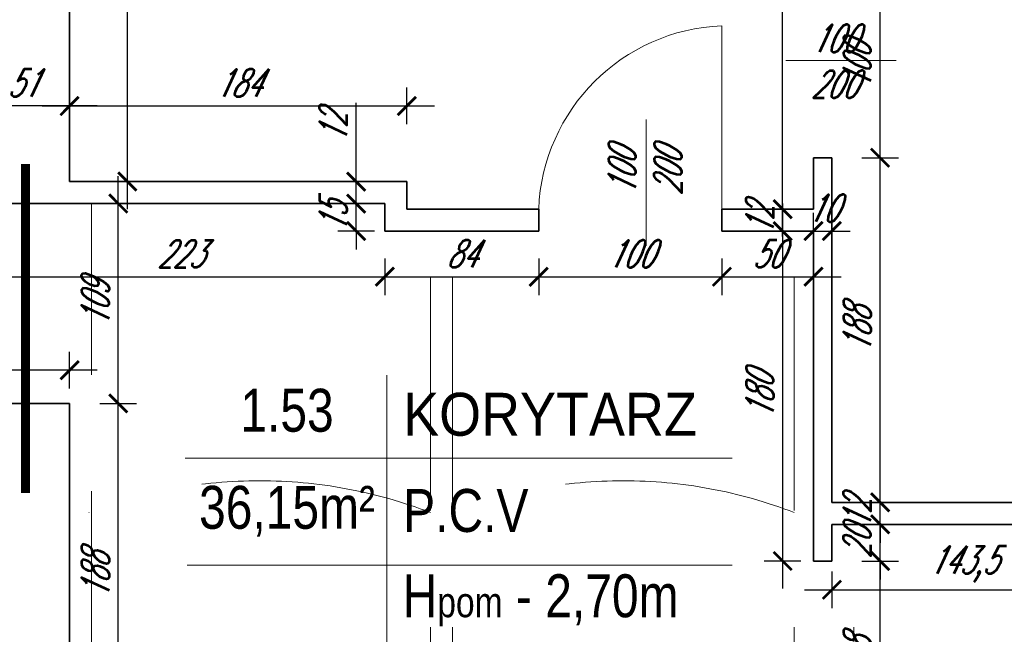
# Model space of a CAD drawing. Header units: millimetres. Extents: x 402 to 79005, y -7782 to 89952.
# Tile 169 of 256: x 24149 to 24686, y 31723 to 32058. Entities that reach past the tile are written whole.
import ezdxf

# ---------------------------------------------------------------- set-up
doc = ezdxf.new("R2010")
doc.units = ezdxf.units.MM
doc.header["$LTSCALE"] = 10
doc.linetypes.add('ACAD_ISO12W100', pattern=[21, 12, -3, 0, -3, 0, -3])
doc.linetypes.add('DASHED', pattern=[19.05, 12.7, -6.35])
doc.layers.get('0').update_dxf_attribs({"lineweight": 0})
doc.layers.get('Defpoints').update_dxf_attribs({"color": 253})
for name, color, linetype, lineweight in [('01 parter - ściany', 253, 'Continuous', 35), ('03_drzwi', 253, 'Continuous', 15), ('04-2_nad', 253, 'DASHED', 5), ('05-01_wymiary', 253, 'Continuous', 5), ('05-03_opis', 253, 'Continuous', 5), ('wymiar', 253, 'Continuous', 5)]:
    doc.layers.add(name, color=color, linetype=linetype, lineweight=lineweight)
doc.styles.add('ariel', font='ARIAL.TTF', dxfattribs={"width": 0.8})
doc.styles.add('ariel_wym', font='simplex.shx', dxfattribs={"width": 0.65, "oblique": 25})
doc.dimstyles.new('ariel 50 wnętrze', dxfattribs={"dimtxt": 15, "dimasz": 10, "dimexe": 10, "dimexo": 0, "dimgap": 5, "dimtad": 1, "dimdec": 1, "dimrnd": 0.5, "dimtxsty": 'ariel_wym', "dimblk": 'ARCHTICK', "dimcen": 2.5, "dimdle": 15, "dimazin": 0, "dimtfac": 1, "dimtdec": 1, "dimtix": 1, "dimtmove": 0, "dimatfit": 3, "dimldrblk": 'DOT', "dimfxl": 0, "dimarcsym": 0})

# ---------------------------------------------------------------- blocks, each defined once
blk = doc.blocks.new('_ArchTick')
at = {"color": 0, "linetype": 'ByBlock', "const_width": 0.15}
blk.add_lwpolyline([(-0.5, -0.5), (0.5, 0.5)], dxfattribs=at)
blk = doc.blocks.new('*D1293')
at = {"layer": '05-01_wymiary', "color": 0, "lineweight": -2}
for p, q in [((24094.68, 31795.5), (24094.68, 31863.5)), ((24104.68, 31848.5), (24084.68, 31848.5)), ((24104.68, 31810.5), (24084.68, 31810.5))]:
    blk.add_line(p, q, dxfattribs=at)
at = {"layer": 'Defpoints', "color": 0}
for p in [(24094.68, 31848.5), (24175.83, 31848.5), (24124.83, 31810.5)]:
    blk.add_point(p, dxfattribs=at)
at = {"layer": '05-01_wymiary', "color": 0, "lineweight": -2, "xscale": 10, "yscale": 10, "zscale": 10}
for p, rotation in [((24094.68, 31848.5), 90), ((24094.68, 31810.5), 270)]:
    blk.add_blockref('_ArchTick', p, dxfattribs=dict(at, rotation=rotation))
at = {"layer": '05-01_wymiary', "color": 0, "insert": (24082.18, 31829.5), "char_height": 15, "attachment_point": 5, "rotation": 90, "style": 'ariel_wym'}
blk.add_mtext('38', dxfattribs=at)
blk = doc.blocks.new('_Dot')
at = {"color": 0, "linetype": 'ByBlock', "lineweight": -2}
blk.add_line((-0.5, 0), (-1, 0), dxfattribs=at)
at = {"color": 0, "linetype": 'ByBlock', "const_width": 0.5}
blk.add_lwpolyline([(-0.25, 0, 1), (0.25, 0, 1)], format="xyb", close=True, dxfattribs=at)
blk = doc.blocks.new('*D1297')
at = {"layer": '05-01_wymiary', "color": 0, "lineweight": -2}
for p, q in [((24202.39, 31645.5), (24202.39, 31863.5)), ((24192.39, 31848.5), (24212.39, 31848.5)), ((24192.39, 31660.5), (24212.39, 31660.5))]:
    blk.add_line(p, q, dxfattribs=at)
at = {"layer": 'Defpoints', "color": 0}
for p in [(24175.83, 31848.5), (24202.39, 31848.5), (24175.83, 31660.5)]:
    blk.add_point(p, dxfattribs=at)
at = {"layer": '05-01_wymiary', "color": 0, "lineweight": -2, "xscale": 10, "yscale": 10, "zscale": 10}
for p, rotation in [((24202.39, 31848.5), 90), ((24202.39, 31660.5), 270)]:
    blk.add_blockref('_ArchTick', p, dxfattribs=dict(at, rotation=rotation))
at = {"layer": '05-01_wymiary', "color": 0, "insert": (24189.89, 31754.5), "char_height": 15, "attachment_point": 5, "rotation": 90, "style": 'ariel_wym'}
blk.add_mtext('188', dxfattribs=at)
blk = doc.blocks.new('*D1298')
at = {"layer": '05-01_wymiary', "color": 0, "lineweight": -2}
for p, q in [((24202.39, 31833.5), (24202.39, 31972.5)), ((24192.39, 31957.5), (24212.39, 31957.5)), ((24192.39, 31848.5), (24212.39, 31848.5))]:
    blk.add_line(p, q, dxfattribs=at)
at = {"layer": 'Defpoints', "color": 0}
for p in [(24175.83, 31957.5), (24202.39, 31957.5), (24175.83, 31848.5)]:
    blk.add_point(p, dxfattribs=at)
at = {"layer": '05-01_wymiary', "color": 0, "lineweight": -2, "xscale": 10, "yscale": 10, "zscale": 10}
for p, rotation in [((24202.39, 31957.5), 90), ((24202.39, 31848.5), 270)]:
    blk.add_blockref('_ArchTick', p, dxfattribs=dict(at, rotation=rotation))
at = {"layer": '05-01_wymiary', "color": 0, "insert": (24189.89, 31903), "char_height": 15, "attachment_point": 5, "rotation": 90, "style": 'ariel_wym'}
blk.add_mtext('109', dxfattribs=at)
blk = doc.blocks.new('*D1302')
at = {"layer": '05-01_wymiary', "color": 0, "lineweight": -2}
for p, q in [((24618.17, 31639.5), (24618.17, 31777.5)), ((24608.17, 31762.5), (24628.17, 31762.5)), ((24608.17, 31654.5), (24628.17, 31654.5))]:
    blk.add_line(p, q, dxfattribs=at)
at = {"layer": 'Defpoints', "color": 0}
for p in [(24591.83, 31762.5), (24618.17, 31762.5), (24591.83, 31654.5)]:
    blk.add_point(p, dxfattribs=at)
at = {"layer": '05-01_wymiary', "color": 0, "lineweight": -2, "xscale": 10, "yscale": 10, "zscale": 10}
for p, rotation in [((24618.17, 31762.5), 90), ((24618.17, 31654.5), 270)]:
    blk.add_blockref('_ArchTick', p, dxfattribs=dict(at, rotation=rotation))
at = {"layer": '05-01_wymiary', "color": 0, "insert": (24605.67, 31708.5), "char_height": 15, "attachment_point": 5, "rotation": 90, "style": 'ariel_wym'}
blk.add_mtext('108', dxfattribs=at)
blk = doc.blocks.new('*D1303')
at = {"layer": '05-01_wymiary', "color": 0, "lineweight": -2}
for p, q in [((24618.17, 31782.5), (24618.17, 31792.5)), ((24608.17, 31782.5), (24628.17, 31782.5)), ((24618.17, 31762.5), (24618.17, 31782.5)), ((24608.17, 31762.5), (24628.17, 31762.5)), ((24618.17, 31762.5), (24618.17, 31752.5))]:
    blk.add_line(p, q, dxfattribs=at)
at = {"layer": 'Defpoints', "color": 0}
for p in [(24591.83, 31782.5), (24618.17, 31782.5), (24591.83, 31762.5)]:
    blk.add_point(p, dxfattribs=at)
at = {"layer": '05-01_wymiary', "color": 0, "lineweight": -2, "xscale": 10, "yscale": 10, "zscale": 10}
for p, rotation in [((24618.17, 31782.5), 270), ((24618.17, 31762.5), 90)]:
    blk.add_blockref('_ArchTick', p, dxfattribs=dict(at, rotation=rotation))
at = {"layer": '05-01_wymiary', "color": 0, "insert": (24605.67, 31772.5), "char_height": 15, "attachment_point": 5, "rotation": 90, "style": 'ariel_wym'}
blk.add_mtext('20', dxfattribs=at)
blk = doc.blocks.new('*D1304')
at = {"layer": '05-01_wymiary', "color": 0, "lineweight": -2}
for p, q in [((24618.17, 31794.5), (24618.17, 31804.5)), ((24608.17, 31794.5), (24628.17, 31794.5)), ((24618.17, 31782.5), (24618.17, 31794.5)), ((24608.17, 31782.5), (24628.17, 31782.5)), ((24618.17, 31782.5), (24618.17, 31772.5))]:
    blk.add_line(p, q, dxfattribs=at)
at = {"layer": 'Defpoints', "color": 0}
for p in [(24591.83, 31794.5), (24618.17, 31794.5), (24591.83, 31782.5)]:
    blk.add_point(p, dxfattribs=at)
at = {"layer": '05-01_wymiary', "color": 0, "lineweight": -2, "xscale": 10, "yscale": 10, "zscale": 10}
for p, rotation in [((24618.17, 31794.5), 270), ((24618.17, 31782.5), 90)]:
    blk.add_blockref('_ArchTick', p, dxfattribs=dict(at, rotation=rotation))
at = {"layer": '05-01_wymiary', "color": 0, "insert": (24605.67, 31788.5), "char_height": 15, "attachment_point": 5, "rotation": 90, "style": 'ariel_wym'}
blk.add_mtext('12', dxfattribs=at)
blk = doc.blocks.new('*D1305')
at = {"layer": '05-01_wymiary', "color": 0, "lineweight": -2}
for p, q in [((24618.17, 31779.5), (24618.17, 31997.5)), ((24608.17, 31982.5), (24628.17, 31982.5)), ((24608.17, 31794.5), (24628.17, 31794.5))]:
    blk.add_line(p, q, dxfattribs=at)
at = {"layer": 'Defpoints', "color": 0}
for p in [(24591.83, 31982.5), (24618.17, 31982.5), (24591.83, 31794.5)]:
    blk.add_point(p, dxfattribs=at)
at = {"layer": '05-01_wymiary', "color": 0, "lineweight": -2, "xscale": 10, "yscale": 10, "zscale": 10}
for p, rotation in [((24618.17, 31982.5), 90), ((24618.17, 31794.5), 270)]:
    blk.add_blockref('_ArchTick', p, dxfattribs=dict(at, rotation=rotation))
at = {"layer": '05-01_wymiary', "color": 0, "insert": (24605.67, 31888.5), "char_height": 15, "attachment_point": 5, "rotation": 90, "style": 'ariel_wym'}
blk.add_mtext('188', dxfattribs=at)
blk = doc.blocks.new('*D1306')
at = {"layer": '05-01_wymiary', "color": 0, "lineweight": -2}
for p, q in [((24618.17, 31967.5), (24618.17, 32097.5)), ((24608.17, 32082.5), (24628.17, 32082.5)), ((24608.17, 31982.5), (24628.17, 31982.5))]:
    blk.add_line(p, q, dxfattribs=at)
at = {"layer": 'Defpoints', "color": 0}
for p in [(24591.83, 32082.5), (24618.17, 32082.5), (24591.83, 31982.5)]:
    blk.add_point(p, dxfattribs=at)
at = {"layer": '05-01_wymiary', "color": 0, "lineweight": -2, "xscale": 10, "yscale": 10, "zscale": 10}
for p, rotation in [((24618.17, 32082.5), 90), ((24618.17, 31982.5), 270)]:
    blk.add_blockref('_ArchTick', p, dxfattribs=dict(at, rotation=rotation))
at = {"layer": '05-01_wymiary', "color": 0, "insert": (24605.67, 32032.5), "char_height": 15, "attachment_point": 5, "rotation": 90, "style": 'ariel_wym'}
blk.add_mtext('100', dxfattribs=at)
blk = doc.blocks.new('*D1308')
at = {"layer": '05-01_wymiary', "color": 0, "lineweight": -2}
for p, q in [((24591.83, 31756.8), (24591.83, 31736.8)), ((24735.13, 31756.8), (24735.13, 31736.8)), ((24576.83, 31746.8), (24750.13, 31746.8))]:
    blk.add_line(p, q, dxfattribs=at)
at = {"layer": 'Defpoints', "color": 0}
for p in [(24591.83, 31782.5), (24735.13, 31782.5), (24735.13, 31746.8)]:
    blk.add_point(p, dxfattribs=at)
at = {"layer": '05-01_wymiary', "color": 0, "lineweight": -2, "xscale": 10, "yscale": 10, "zscale": 10, "rotation": 180}
blk.add_blockref('_ArchTick', (24591.83, 31746.8), dxfattribs=at)
at = {"layer": '05-01_wymiary', "color": 0, "lineweight": -2, "xscale": 10, "yscale": 10, "zscale": 10}
blk.add_blockref('_ArchTick', (24735.13, 31746.8), dxfattribs=at)
at = {"layer": '05-01_wymiary', "color": 0, "insert": (24663.48, 31760.73), "char_height": 15, "attachment_point": 5, "style": 'ariel_wym'}
blk.add_mtext('143,5', dxfattribs=at)
blk = doc.blocks.new('*D1339')
at = {"layer": '05-01_wymiary', "color": 0, "lineweight": -2}
for p, q in [((24124.83, 31927.58), (24124.83, 31907.58)), ((24347.83, 31927.58), (24347.83, 31907.58)), ((24109.83, 31917.58), (24362.83, 31917.58))]:
    blk.add_line(p, q, dxfattribs=at)
at = {"layer": 'Defpoints', "color": 0}
for p in [(24124.83, 31957.5), (24347.83, 31957.5), (24347.83, 31917.58)]:
    blk.add_point(p, dxfattribs=at)
at = {"layer": '05-01_wymiary', "color": 0, "lineweight": -2, "xscale": 10, "yscale": 10, "zscale": 10, "rotation": 180}
blk.add_blockref('_ArchTick', (24124.83, 31917.58), dxfattribs=at)
at = {"layer": '05-01_wymiary', "color": 0, "lineweight": -2, "xscale": 10, "yscale": 10, "zscale": 10}
blk.add_blockref('_ArchTick', (24347.83, 31917.58), dxfattribs=at)
at = {"layer": '05-01_wymiary', "color": 0, "insert": (24236.33, 31930.08), "char_height": 15, "attachment_point": 5, "style": 'ariel_wym'}
blk.add_mtext('223', dxfattribs=at)
blk = doc.blocks.new('*D1340')
at = {"layer": '05-01_wymiary', "color": 0, "lineweight": -2}
for p, q in [((24347.83, 31927.58), (24347.83, 31907.58)), ((24431.83, 31927.58), (24431.83, 31907.58)), ((24332.83, 31917.58), (24446.83, 31917.58))]:
    blk.add_line(p, q, dxfattribs=at)
at = {"layer": 'Defpoints', "color": 0}
for p in [(24347.83, 31957.5), (24431.83, 31942.5), (24431.83, 31917.58)]:
    blk.add_point(p, dxfattribs=at)
at = {"layer": '05-01_wymiary', "color": 0, "lineweight": -2, "xscale": 10, "yscale": 10, "zscale": 10, "rotation": 180}
blk.add_blockref('_ArchTick', (24347.83, 31917.58), dxfattribs=at)
at = {"layer": '05-01_wymiary', "color": 0, "lineweight": -2, "xscale": 10, "yscale": 10, "zscale": 10}
blk.add_blockref('_ArchTick', (24431.83, 31917.58), dxfattribs=at)
at = {"layer": '05-01_wymiary', "color": 0, "insert": (24389.83, 31930.08), "char_height": 15, "attachment_point": 5, "style": 'ariel_wym'}
blk.add_mtext('84', dxfattribs=at)
blk = doc.blocks.new('*D1341')
at = {"layer": '05-01_wymiary', "color": 0, "lineweight": -2}
for p, q in [((24431.83, 31927.58), (24431.83, 31907.58)), ((24531.83, 31927.58), (24531.83, 31907.58)), ((24416.83, 31917.58), (24546.83, 31917.58))]:
    blk.add_line(p, q, dxfattribs=at)
at = {"layer": 'Defpoints', "color": 0}
for p in [(24431.83, 31942.5), (24531.83, 31942.5), (24531.83, 31917.58)]:
    blk.add_point(p, dxfattribs=at)
at = {"layer": '05-01_wymiary', "color": 0, "lineweight": -2, "xscale": 10, "yscale": 10, "zscale": 10, "rotation": 180}
blk.add_blockref('_ArchTick', (24431.83, 31917.58), dxfattribs=at)
at = {"layer": '05-01_wymiary', "color": 0, "lineweight": -2, "xscale": 10, "yscale": 10, "zscale": 10}
blk.add_blockref('_ArchTick', (24531.83, 31917.58), dxfattribs=at)
at = {"layer": '05-01_wymiary', "color": 0, "insert": (24481.83, 31930.08), "char_height": 15, "attachment_point": 5, "style": 'ariel_wym'}
blk.add_mtext('100', dxfattribs=at)
blk = doc.blocks.new('*D1342')
at = {"layer": '05-01_wymiary', "color": 0, "lineweight": -2}
for p, q in [((24531.83, 31927.58), (24531.83, 31907.58)), ((24581.83, 31927.58), (24581.83, 31907.58)), ((24516.83, 31917.58), (24596.83, 31917.58))]:
    blk.add_line(p, q, dxfattribs=at)
at = {"layer": 'Defpoints', "color": 0}
for p in [(24531.83, 31942.5), (24581.83, 31942.5), (24581.83, 31917.58)]:
    blk.add_point(p, dxfattribs=at)
at = {"layer": '05-01_wymiary', "color": 0, "lineweight": -2, "xscale": 10, "yscale": 10, "zscale": 10, "rotation": 180}
blk.add_blockref('_ArchTick', (24531.83, 31917.58), dxfattribs=at)
at = {"layer": '05-01_wymiary', "color": 0, "lineweight": -2, "xscale": 10, "yscale": 10, "zscale": 10}
blk.add_blockref('_ArchTick', (24581.83, 31917.58), dxfattribs=at)
at = {"layer": '05-01_wymiary', "color": 0, "insert": (24556.83, 31930.08), "char_height": 15, "attachment_point": 5, "style": 'ariel_wym'}
blk.add_mtext('50', dxfattribs=at)
blk = doc.blocks.new('*D1343')
at = {"layer": '05-01_wymiary', "color": 0, "lineweight": -2}
for p, q in [((24581.83, 31942.5), (24581.83, 31952.5)), ((24591.83, 31942.5), (24591.83, 31952.5)), ((24581.83, 31942.5), (24571.83, 31942.5)), ((24581.83, 31942.5), (24591.83, 31942.5)), ((24591.83, 31942.5), (24601.83, 31942.5))]:
    blk.add_line(p, q, dxfattribs=at)
at = {"layer": 'Defpoints', "color": 0}
for p in [(24581.83, 31942.5), (24591.83, 31942.5), (24591.83, 31942.5)]:
    blk.add_point(p, dxfattribs=at)
at = {"layer": '05-01_wymiary', "color": 0, "lineweight": -2, "xscale": 10, "yscale": 10, "zscale": 10}
blk.add_blockref('_ArchTick', (24581.83, 31942.5), dxfattribs=at)
at = {"layer": '05-01_wymiary', "color": 0, "lineweight": -2, "xscale": 10, "yscale": 10, "zscale": 10, "rotation": 180}
blk.add_blockref('_ArchTick', (24591.83, 31942.5), dxfattribs=at)
at = {"layer": '05-01_wymiary', "color": 0, "insert": (24586.83, 31955), "char_height": 15, "attachment_point": 5, "style": 'ariel_wym'}
blk.add_mtext('10', dxfattribs=at)
blk = doc.blocks.new('*D1344')
at = {"layer": '05-01_wymiary', "color": 0, "lineweight": -2}
for p, q in [((24564.98, 31957.5), (24564.98, 31747.5)), ((24574.98, 31942.5), (24554.98, 31942.5)), ((24574.98, 31762.5), (24554.98, 31762.5))]:
    blk.add_line(p, q, dxfattribs=at)
at = {"layer": 'Defpoints', "color": 0}
for p in [(24581.83, 31942.5), (24564.98, 31762.5), (24581.83, 31762.5)]:
    blk.add_point(p, dxfattribs=at)
at = {"layer": '05-01_wymiary', "color": 0, "lineweight": -2, "xscale": 10, "yscale": 10, "zscale": 10}
for p, rotation in [((24564.98, 31942.5), 90), ((24564.98, 31762.5), 270)]:
    blk.add_blockref('_ArchTick', p, dxfattribs=dict(at, rotation=rotation))
at = {"layer": '05-01_wymiary', "color": 0, "insert": (24552.48, 31852.5), "char_height": 15, "attachment_point": 5, "rotation": 90, "style": 'ariel_wym'}
blk.add_mtext('180', dxfattribs=at)
blk = doc.blocks.new('*D1345')
at = {"layer": '05-01_wymiary', "color": 0, "lineweight": -2}
for p, q in [((24564.98, 31954.5), (24564.98, 31964.5)), ((24574.98, 31954.5), (24554.98, 31954.5)), ((24564.98, 31942.5), (24564.98, 31954.5)), ((24574.98, 31942.5), (24554.98, 31942.5)), ((24564.98, 31942.5), (24564.98, 31932.5))]:
    blk.add_line(p, q, dxfattribs=at)
at = {"layer": 'Defpoints', "color": 0}
for p in [(24564.98, 31954.5), (24581.83, 31954.5), (24581.83, 31942.5)]:
    blk.add_point(p, dxfattribs=at)
at = {"layer": '05-01_wymiary', "color": 0, "lineweight": -2, "xscale": 10, "yscale": 10, "zscale": 10}
for p, rotation in [((24564.98, 31954.5), 270), ((24564.98, 31942.5), 90)]:
    blk.add_blockref('_ArchTick', p, dxfattribs=dict(at, rotation=rotation))
at = {"layer": '05-01_wymiary', "color": 0, "insert": (24552.48, 31948.5), "char_height": 15, "attachment_point": 5, "rotation": 90, "style": 'ariel_wym'}
blk.add_mtext('12', dxfattribs=at)
blk = doc.blocks.new('*D1346')
at = {"layer": '05-01_wymiary', "color": 0, "lineweight": -2}
for p, q in [((24564.98, 31939.5), (24564.98, 32359.5)), ((24574.98, 32344.5), (24554.98, 32344.5)), ((24574.98, 31954.5), (24554.98, 31954.5))]:
    blk.add_line(p, q, dxfattribs=at)
at = {"layer": 'Defpoints', "color": 0}
for p in [(24564.98, 32344.5), (24581.83, 32344.5), (24581.83, 31954.5)]:
    blk.add_point(p, dxfattribs=at)
at = {"layer": '05-01_wymiary', "color": 0, "lineweight": -2, "xscale": 10, "yscale": 10, "zscale": 10}
for p, rotation in [((24564.98, 32344.5), 90), ((24564.98, 31954.5), 270)]:
    blk.add_blockref('_ArchTick', p, dxfattribs=dict(at, rotation=rotation))
at = {"layer": '05-01_wymiary', "color": 0, "insert": (24552.48, 32149.5), "char_height": 15, "attachment_point": 5, "rotation": 90, "style": 'ariel_wym'}
blk.add_mtext('390', dxfattribs=at)
blk = doc.blocks.new('*D1351')
at = {"layer": '05-01_wymiary', "color": 0, "lineweight": -2}
for p, q in [((24124.83, 31972.5), (24124.83, 31982.5)), ((24134.83, 31972.5), (24114.83, 31972.5)), ((24124.83, 31972.5), (24124.83, 31957.5)), ((24134.83, 31957.5), (24114.83, 31957.5)), ((24124.83, 31957.5), (24124.83, 31947.5))]:
    blk.add_line(p, q, dxfattribs=at)
at = {"layer": 'Defpoints', "color": 0}
for p in [(24145.02, 31972.5), (24124.83, 31957.5), (24168.08, 31957.5)]:
    blk.add_point(p, dxfattribs=at)
at = {"layer": '05-01_wymiary', "color": 0, "lineweight": -2, "xscale": 10, "yscale": 10, "zscale": 10}
for p, rotation in [((24124.83, 31972.5), 270), ((24124.83, 31957.5), 90)]:
    blk.add_blockref('_ArchTick', p, dxfattribs=dict(at, rotation=rotation))
at = {"layer": '05-01_wymiary', "color": 0, "insert": (24112.33, 31965), "char_height": 15, "attachment_point": 5, "rotation": 90, "style": 'ariel_wym'}
blk.add_mtext('15', dxfattribs=at)
blk = doc.blocks.new('*D1353')
at = {"layer": '05-01_wymiary', "color": 0, "lineweight": -2}
for p, q in [((24332.21, 31957.5), (24332.21, 31967.5)), ((24342.21, 31957.5), (24322.21, 31957.5)), ((24332.21, 31942.5), (24332.21, 31957.5)), ((24342.21, 31942.5), (24322.21, 31942.5)), ((24332.21, 31942.5), (24332.21, 31932.5))]:
    blk.add_line(p, q, dxfattribs=at)
at = {"layer": 'Defpoints', "color": 0}
for p in [(24332.21, 31957.5), (24347.83, 31957.5), (24347.83, 31942.5)]:
    blk.add_point(p, dxfattribs=at)
at = {"layer": '05-01_wymiary', "color": 0, "lineweight": -2, "xscale": 10, "yscale": 10, "zscale": 10}
for p, rotation in [((24332.21, 31957.5), 270), ((24332.21, 31942.5), 90)]:
    blk.add_blockref('_ArchTick', p, dxfattribs=dict(at, rotation=rotation))
at = {"layer": '05-01_wymiary', "color": 0, "insert": (24319.71, 31950), "char_height": 15, "attachment_point": 5, "rotation": 90, "style": 'ariel_wym'}
blk.add_mtext('15', dxfattribs=at)
blk = doc.blocks.new('*D1354')
at = {"layer": '05-01_wymiary', "color": 0, "lineweight": -2}
for p, q in [((24332.21, 31969.5), (24332.21, 32012.52)), ((24332.21, 31942.5), (24332.21, 31984.5)), ((24342.21, 31969.5), (24322.21, 31969.5)), ((24342.21, 31957.5), (24322.21, 31957.5))]:
    blk.add_line(p, q, dxfattribs=at)
at = {"layer": 'Defpoints', "color": 0}
for p in [(24332.21, 31969.5), (24359.93, 31969.5), (24347.83, 31957.5)]:
    blk.add_point(p, dxfattribs=at)
at = {"layer": '05-01_wymiary', "color": 0, "lineweight": -2, "xscale": 10, "yscale": 10, "zscale": 10}
for p, rotation in [((24332.21, 31969.5), 90), ((24332.21, 31957.5), 270)]:
    blk.add_blockref('_ArchTick', p, dxfattribs=dict(at, rotation=rotation))
at = {"layer": '05-01_wymiary', "color": 0, "insert": (24319.71, 31999.02), "char_height": 15, "attachment_point": 5, "rotation": 90, "style": 'ariel_wym'}
blk.add_mtext('12', dxfattribs=at)
blk = doc.blocks.new('*D1355')
at = {"layer": '05-01_wymiary', "color": 0, "lineweight": -2}
for p, q in [((24175.83, 32000.74), (24175.83, 32020.74)), ((24359.93, 32000.74), (24359.93, 32020.74)), ((24160.83, 32010.74), (24374.93, 32010.74))]:
    blk.add_line(p, q, dxfattribs=at)
at = {"layer": 'Defpoints', "color": 0}
for p in [(24359.93, 32010.74), (24175.83, 31969.5), (24359.93, 31969.5)]:
    blk.add_point(p, dxfattribs=at)
at = {"layer": '05-01_wymiary', "color": 0, "lineweight": -2, "xscale": 10, "yscale": 10, "zscale": 10, "rotation": 180}
blk.add_blockref('_ArchTick', (24175.83, 32010.74), dxfattribs=at)
at = {"layer": '05-01_wymiary', "color": 0, "lineweight": -2, "xscale": 10, "yscale": 10, "zscale": 10}
blk.add_blockref('_ArchTick', (24359.93, 32010.74), dxfattribs=at)
at = {"layer": '05-01_wymiary', "color": 0, "insert": (24267.88, 32023.24), "char_height": 15, "attachment_point": 5, "style": 'ariel_wym'}
blk.add_mtext('184', dxfattribs=at)
blk = doc.blocks.new('*D1356')
at = {"layer": '05-01_wymiary', "color": 0, "lineweight": -2}
for p, q in [((24207.37, 31954.5), (24207.37, 32359.5)), ((24197.37, 32344.5), (24217.37, 32344.5)), ((24197.37, 31969.5), (24217.37, 31969.5))]:
    blk.add_line(p, q, dxfattribs=at)
at = {"layer": 'Defpoints', "color": 0}
for p in [(24175.83, 32344.5), (24207.37, 32344.5), (24175.83, 31969.5)]:
    blk.add_point(p, dxfattribs=at)
at = {"layer": '05-01_wymiary', "color": 0, "lineweight": -2, "xscale": 10, "yscale": 10, "zscale": 10}
for p, rotation in [((24207.37, 32344.5), 90), ((24207.37, 31969.5), 270)]:
    blk.add_blockref('_ArchTick', p, dxfattribs=dict(at, rotation=rotation))
at = {"layer": '05-01_wymiary', "color": 0, "insert": (24194.87, 32157), "char_height": 15, "attachment_point": 5, "rotation": 90, "style": 'ariel_wym'}
blk.add_mtext('375', dxfattribs=at)
blk = doc.blocks.new('*D1358')
at = {"layer": '05-01_wymiary', "color": 0, "lineweight": -2}
for p, q in [((24124.83, 32000.74), (24124.83, 32020.74)), ((24175.83, 32000.74), (24175.83, 32020.74)), ((24190.83, 32010.74), (24109.83, 32010.74))]:
    blk.add_line(p, q, dxfattribs=at)
at = {"layer": 'Defpoints', "color": 0}
for p in [(24124.83, 32010.74), (24124.83, 31984.5), (24175.83, 31969.5)]:
    blk.add_point(p, dxfattribs=at)
at = {"layer": '05-01_wymiary', "color": 0, "lineweight": -2, "xscale": 10, "yscale": 10, "zscale": 10, "rotation": 180}
blk.add_blockref('_ArchTick', (24124.83, 32010.74), dxfattribs=at)
at = {"layer": '05-01_wymiary', "color": 0, "lineweight": -2, "xscale": 10, "yscale": 10, "zscale": 10}
blk.add_blockref('_ArchTick', (24175.83, 32010.74), dxfattribs=at)
at = {"layer": '05-01_wymiary', "color": 0, "insert": (24150.33, 32023.24), "char_height": 15, "attachment_point": 5, "style": 'ariel_wym'}
blk.add_mtext('51', dxfattribs=at)
blk = doc.blocks.new('*D1366')
at = {"layer": '05-01_wymiary', "color": 0, "lineweight": -2}
for p, q in [((23692.83, 31856.65), (23692.83, 31876.65)), ((24175.83, 31856.65), (24175.83, 31876.65)), ((24190.83, 31866.65), (23677.83, 31866.65))]:
    blk.add_line(p, q, dxfattribs=at)
at = {"layer": 'Defpoints', "color": 0}
for p in [(23692.83, 31866.65), (23692.83, 31848.5), (24175.83, 31848.5)]:
    blk.add_point(p, dxfattribs=at)
at = {"layer": '05-01_wymiary', "color": 0, "lineweight": -2, "xscale": 10, "yscale": 10, "zscale": 10, "rotation": 180}
blk.add_blockref('_ArchTick', (23692.83, 31866.65), dxfattribs=at)
at = {"layer": '05-01_wymiary', "color": 0, "lineweight": -2, "xscale": 10, "yscale": 10, "zscale": 10}
blk.add_blockref('_ArchTick', (24175.83, 31866.65), dxfattribs=at)
at = {"layer": '05-01_wymiary', "color": 0, "insert": (23934.33, 31879.15), "char_height": 15, "attachment_point": 5, "style": 'ariel_wym'}
blk.add_mtext('483', dxfattribs=at)

msp = doc.modelspace()

# ---------------------------------------------------------------- linework, layer by layer
at = {"layer": '01 parter - ściany'}
for p, q in [((24175.835, 32344.499), (24175.835, 31969.499)), ((24581.835, 31954.499), (24581.835, 31982.499)), ((24581.835, 31982.499), (24591.835, 31982.499)), ((24591.835, 31982.499), (24591.835, 31794.499)), ((24175.835, 31969.499), (24347.928, 31969.499)), ((24347.928, 31969.499), (24359.928, 31969.499)), ((24359.928, 31969.499), (24359.928, 31954.499)), ((24124.835, 31957.499), (24175.835, 31957.499)), ((24175.835, 31957.499), (24347.835, 31957.499)), ((24347.835, 31957.499), (24347.835, 31942.499)), ((24431.835, 31954.499), (24359.928, 31954.499)), ((24431.835, 31954.499), (24431.835, 31942.499)), ((24581.835, 31954.499), (24531.835, 31954.499)), ((24531.835, 31954.499), (24531.835, 31942.499)), ((24347.835, 31942.499), (24431.835, 31942.499)), ((24531.835, 31942.499), (24581.835, 31942.499)), ((24581.835, 31762.499), (24581.835, 31942.499)), ((24175.835, 31848.499), (23692.828, 31848.499)), ((24175.835, 31681.004), (24175.835, 31848.499)), ((24591.835, 31794.499), (24736.744, 31794.499)), ((24591.835, 31782.499), (24735.132, 31782.499)), ((24591.835, 31782.499), (24591.835, 31762.499)), ((24591.835, 31762.499), (24581.835, 31762.499))]:
    msp.add_line(p, q, dxfattribs=at)
at = {"layer": '03_drzwi'}
for p, q in [((24531.835, 32054.499), (24531.835, 31954.499)), ((24626.935, 32035.497), (24566.667, 32035.472)), ((24490.559, 32003.34), (24490.569, 31934.458))]:
    msp.add_line(p, q, dxfattribs=at)
msp.add_arc((24536.058, 31950.276), 104.309, 92.32037, 177.67963, dxfattribs=at)
at = {"layer": '04-2_nad'}
for p, q in [((24187.835, 31673.546), (24187.835, 31957.499)), ((24372.835, 31599.499), (24372.835, 31942.499)), ((24384.835, 31599.499), (24384.835, 31942.499)), ((24571.335, 31599.499), (24571.335, 31942.499)), ((24603.835, 31599.499), (24603.835, 31782.499))]:
    msp.add_line(p, q, dxfattribs=at)
for centre in [(24279.585, 31546.786), (24478.085, 31546.786)]:
    msp.add_arc(centre, 259.503, 68.94032, 111.05968, dxfattribs=at)
at = {"layer": '05-03_opis'}
for p, q in [((24348.935, 31863.813), (24348.935, 31715.699)), ((24238.895, 31818.517), (24537.478, 31818.517)), ((24240.022, 31760.16), (24537.478, 31760.16))]:
    msp.add_line(p, q, dxfattribs=at)
at = {"layer": '05-03_opis', "linetype": 'ACAD_ISO12W100', "ltscale": 5, "const_width": 5}
msp.add_lwpolyline([(24151.761, 31799.53), (24151.761, 31979.14)], dxfattribs=at)
at = {"layer": 'wymiar'}
msp.add_line((24591.835, 31762.499), (24581.835, 31762.499), dxfattribs=at)

# ---------------------------------------------------------------- texts
at = {"layer": '03_drzwi', "char_height": 15, "width": 160.59049, "attachment_point": 1, "style": 'ariel_wym'}
for insert, rotation in [((24580.485, 32055.131), 359.9915), ((24469.913, 31962.106), 90)]:
    msp.add_mtext('100\\P200', dxfattribs=dict(at, insert=insert, rotation=rotation))
at = {"layer": '05-03_opis', "char_height": 23.4234, "style": 'ariel'}
for s, insert, width, attachment_point in [('{\\fArial|b0|i0|c238|p34;1.53}', (24294.479, 31844.584), 108.9126, 5), ('\\W0.9;{\\fArial|b0|i0|c238|p34;KORYTARZ}', (24357.847, 31842.39), 356.6375, 4), ('{\\fArial|b0|i0|c238|p34;36,15m²}', (24294.479, 31789.614), 108.9126, 5), ('{\\fArial|b0|i0|c238|p34;P.C.V}', (24357.877, 31789.889), 322.789, 4), ('{\\fArial|b0|i0|c238|p34; H\\H0.7x;pom\\H1.429x; - 2,70m}', (24350.318, 31741.07), 322.789, 4)]:
    msp.add_mtext(s, dxfattribs=dict(at, insert=insert, width=width, attachment_point=attachment_point))

# ---------------------------------------------------------------- dimensions: what is measured, and where the dimension line sits
at = {"layer": '05-01_wymiary'}
for base, p1, p2, picture, middle in [((24207.372, 32344.499), (24175.835, 31969.499), (24175.835, 32344.499), '*D1356', (24194.872, 32156.999)), ((24332.213, 31957.499), (24347.835, 31942.499), (24347.835, 31957.499), '*D1353', (24319.713, 31949.999)), ((24564.976, 31762.499), (24581.835, 31942.499), (24581.835, 31762.499), '*D1344', (24552.476, 31852.499))]:
    dim = msp.add_linear_dim(base=base, p1=p1, p2=p2, angle=90, dimstyle='ariel 50 wnętrze', dxfattribs=at)
    dim.commit()
    dim.dimension.update_dxf_attribs({"geometry": picture, "text_midpoint": middle})
for base, p1, p2, picture, middle in [((24564.976, 32344.499), (24581.835, 31954.499), (24581.835, 32344.499), '*D1346', (24552.476, 32149.499)), ((24618.169, 32082.499), (24591.835, 31982.499), (24591.835, 32082.499), '*D1306', (24605.669, 32032.499)), ((24618.169, 31982.499), (24591.835, 31794.499), (24591.835, 31982.499), '*D1305', (24605.669, 31888.499)), ((24124.835, 31957.499), (24145.018, 31972.499), (24168.076, 31957.499), '*D1351', (24112.335, 31964.999)), ((24202.392, 31957.499), (24175.835, 31848.499), (24175.835, 31957.499), '*D1298', (24189.892, 31902.999)), ((24564.976, 31954.499), (24581.835, 31942.499), (24581.835, 31954.499), '*D1345', (24552.476, 31948.499)), ((24094.677, 31848.499), (24124.835, 31810.499), (24175.835, 31848.499), '*D1293', (24082.177, 31829.499)), ((24202.392, 31848.499), (24175.835, 31660.499), (24175.835, 31848.499), '*D1297', (24189.892, 31754.499)), ((24618.169, 31794.499), (24591.835, 31782.499), (24591.835, 31794.499), '*D1304', (24605.669, 31788.499)), ((24618.169, 31782.499), (24591.835, 31762.499), (24591.835, 31782.499), '*D1303', (24605.669, 31772.499)), ((24618.169, 31762.499), (24591.835, 31654.499), (24591.835, 31762.499), '*D1302', (24605.669, 31708.499))]:
    dim = msp.add_linear_dim(base=base, p1=p1, p2=p2, angle=90, dimstyle='ariel 50 wnętrze', override={"dimtmove": 1}, dxfattribs=at)
    dim.commit()
    dim.dimension.update_dxf_attribs({"geometry": picture, "text_midpoint": middle})
for base, p1, p2, picture, middle in [((24124.835, 32010.743), (24175.835, 31969.499), (24124.835, 31984.499), '*D1358', (24150.335, 32023.243)), ((24591.835, 31942.499), (24581.835, 31942.499), (24591.835, 31942.499), '*D1343', (24586.835, 31954.999)), ((24431.835, 31917.581), (24347.835, 31957.499), (24431.835, 31942.499), '*D1340', (24389.835, 31930.081)), ((24531.835, 31917.581), (24431.835, 31942.499), (24531.835, 31942.499), '*D1341', (24481.835, 31930.081)), ((24581.835, 31917.581), (24531.835, 31942.499), (24581.835, 31942.499), '*D1342', (24556.835, 31930.081))]:
    dim = msp.add_linear_dim(base=base, p1=p1, p2=p2, dimstyle='ariel 50 wnętrze', override={"dimtmove": 1}, dxfattribs=at)
    dim.commit()
    dim.dimension.update_dxf_attribs({"geometry": picture, "text_midpoint": middle})
for base, p1, p2, picture, middle in [((24359.928, 32010.743), (24175.835, 31969.499), (24359.928, 31969.499), '*D1355', (24267.881, 32023.243)), ((24347.835, 31917.581), (24124.835, 31957.499), (24347.835, 31957.499), '*D1339', (24236.335, 31930.081)), ((23692.828, 31866.646), (24175.835, 31848.499), (23692.828, 31848.499), '*D1366', (23934.331, 31879.146)), ((24735.132, 31746.802), (24591.835, 31782.499), (24735.132, 31782.499), '*D1308', (24663.483, 31760.73))]:
    dim = msp.add_linear_dim(base=base, p1=p1, p2=p2, dimstyle='ariel 50 wnętrze', dxfattribs=at)
    dim.commit()
    dim.dimension.update_dxf_attribs({"geometry": picture, "text_midpoint": middle})
dim = msp.add_linear_dim(base=(24332.213, 31969.499), p1=(24347.835, 31957.499), p2=(24359.928, 31969.499), angle=90, dimstyle='ariel 50 wnętrze', override={"dimtmove": 1}, dxfattribs=at)
dim.commit()
dim.dimension.update_dxf_attribs({"geometry": '*D1354', "text_midpoint": (24332.213, 31999.019), "dimtype": 160})

doc.saveas('drawing.dxf')
